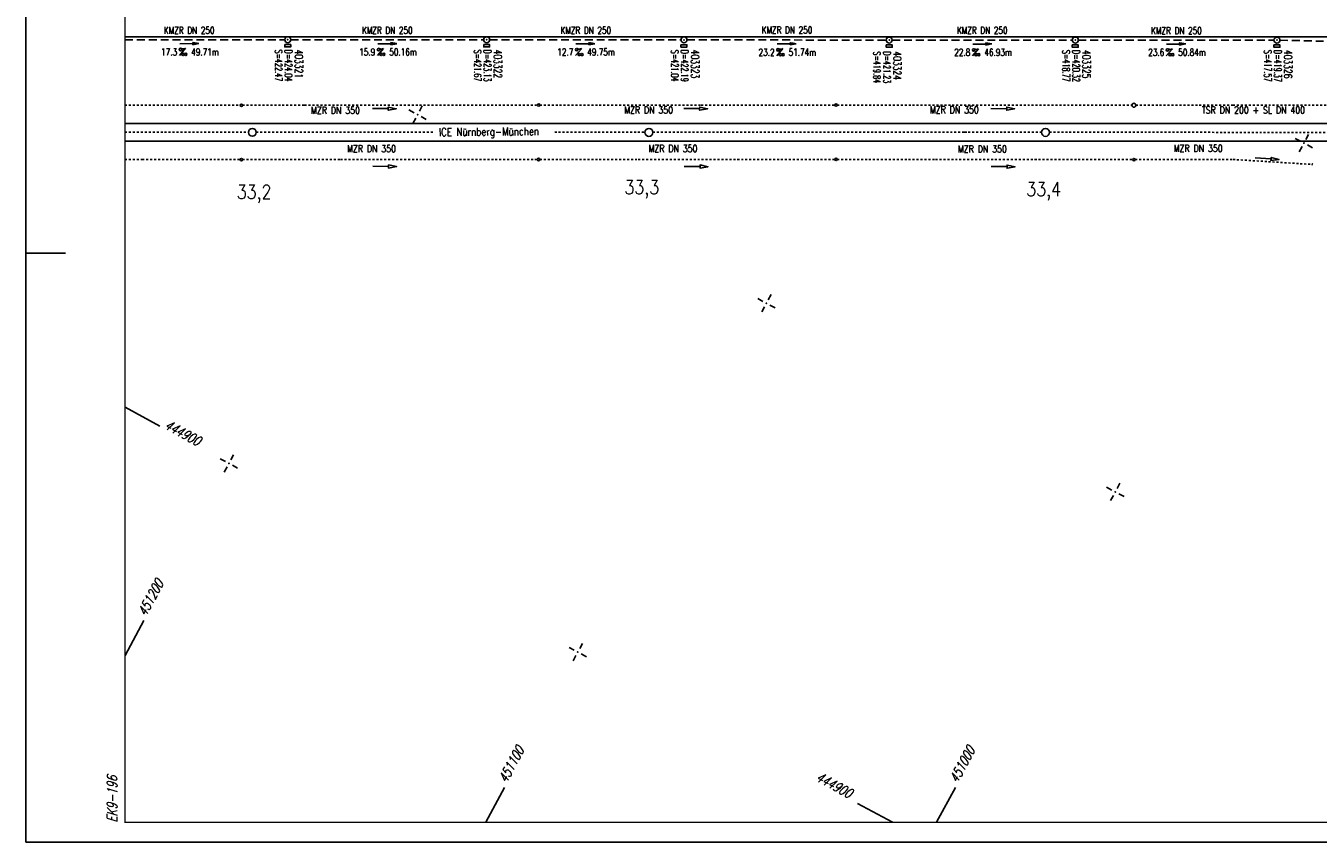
# Model space of a CAD drawing. Extents: x 0 to 1135, y 0 to 420.
# Tile 1 of 50: x 0 to 326, y 0 to 206. Entities that reach past the tile are written whole.
import ezdxf
from ezdxf.enums import TextEntityAlignment as Align

# ---------------------------------------------------------------- set-up
doc = ezdxf.new("R2010")
doc.units = 0
doc.header["$LTSCALE"] = 2
doc.header["$MEASUREMENT"] = 0
for name, pattern in [('ACAD_ISO03W100', [0.5, 0.25, -0.25]), ('ACAD_ISO10W100W', [0.5, 0.25, -0.25]), ('AUSGEZOGEN', [0]), ('GESTRICH-X2', [1.5, 1, -0.5])]:
    doc.linetypes.add(name, pattern=pattern)
doc.layers.get('0').update_dxf_attribs({"linetype": 'AUSGEZOGEN'})
for name, color, linetype in [('Bahnachse', 7, 'CONTINUOUS'), ('FBR', 8, 'CONTINUOUS'), ('Gleisachse', 7, 'CONTINUOUS'), ('KANAL', 7, 'GESTRICH-X2'), ('NETZ', 250, 'CONTINUOUS'), ('PFEIL', 7, 'CONTINUOUS'), ('RAHMEN', 250, 'AUSGEZOGEN'), ('SCHACHTNR', 6, 'CONTINUOUS'), ('SCHRIFT', 7, 'CONTINUOUS'), ('SCHSYMBOL', 7, 'CONTINUOUS'), ('TEXTO', 4, 'CONTINUOUS'), ('TEXTU', 4, 'CONTINUOUS'), ('Tiefenentwässerung', 15, 'CONTINUOUS')]:
    doc.layers.add(name, color=color, linetype=linetype)
doc.styles.add('ROMANS', font='romans.shx', dxfattribs={"width": 0.8})

# ---------------------------------------------------------------- blocks, each defined once
blk = doc.blocks.new('IKR')
at = {"color": 0}
for p, q in [((-2.5, 0), (-1, 0)), ((0, 1), (0, 2.5)), ((1, 0), (2.5, 0)), ((0, -2.5), (0, -1))]:
    blk.add_line(p, q, dxfattribs=at)
blk.add_circle((0, 0), 0.05, dxfattribs=at)
blk.add_point((0, 0), dxfattribs=at)
blk = doc.blocks.new('GST')
at = {"color": 0}
blk.add_circle((0, 0), 0.75, dxfattribs=at)
blk.add_point((0, 0), dxfattribs=at)
blk = doc.blocks.new('17')
blk.add_lwpolyline([(-0.76, -1.22), (0.75, -1.22), (0.75, -1.8), (-0.76, -1.8)], close=True)
blk.add_blockref('GST', (0, 0))
blk = doc.blocks.new('PROM')
blk.add_line((1.57, 1.82), (0.02, 0.02))
for centre, radius in [((0.32, 1.51), 0.317), ((0.94, 0.29), 0.283), ((1.64, 0.29), 0.283)]:
    blk.add_circle(centre, radius)
blk.add_arc((0.99, 2.68), 1.03, 239.1414, 303.3549)
blk = doc.blocks.new('PFEIL2')
at = {"color": 0}
for p, q in [((0.88, 0), (-2.4, -0.01)), ((0.88, -0.27), (0.88, 0.28)), ((0.88, 0.28), (2.43, 0.01)), ((0.91, 0.27), (0.88, 0.26)), ((0.97, 0.26), (0.88, 0.25)), ((1.02, 0.25), (0.88, 0.23)), ((1.07, 0.24), (0.88, 0.21)), ((1.13, 0.23), (0.88, 0.19)), ((1.18, 0.22), (0.88, 0.17)), ((1.24, 0.21), (0.88, 0.15)), ((1.29, 0.21), (0.88, 0.14)), ((1.34, 0.2), (0.88, 0.12)), ((1.4, 0.19), (0.88, 0.1)), ((1.45, 0.18), (0.88, 0.08)), ((1.51, 0.17), (0.88, 0.06)), ((1.56, 0.16), (0.88, 0.04)), ((1.61, 0.15), (0.88, 0.02)), ((1.67, 0.14), (0.88, 0.01)), ((1.72, 0.13), (0.88, -0.01)), ((1.78, 0.12), (0.88, -0.03)), ((1.83, 0.11), (0.88, -0.05)), ((1.88, 0.1), (0.88, -0.07)), ((1.94, 0.09), (0.88, -0.09)), ((2.05, 0.08), (0.88, -0.12)), ((1.99, 0.08), (0.88, -0.11)), ((2.1, 0.07), (0.88, -0.14)), ((2.15, 0.06), (0.88, -0.16)), ((2.21, 0.05), (0.88, -0.18)), ((2.26, 0.04), (0.88, -0.2)), ((2.32, 0.03), (0.88, -0.22)), ((2.37, 0.02), (0.88, -0.23)), ((2.42, 0.01), (0.88, -0.25)), ((2.43, 0.01), (0.88, -0.27))]:
    blk.add_line(p, q, dxfattribs=at)

msp = doc.modelspace()

# ---------------------------------------------------------------- linework, layer by layer
at = {"layer": 'Bahnachse', "linetype": 'ACAD_ISO10W100W'}
for points in [[(25, 179.05), (56.11, 179.04)], [(58.11, 179.04), (103.03, 179.04)], [(70.31, 179.03), (70.4, 179.03)], [(133.35, 179.04), (156.11, 179.04)], [(158.11, 179.04), (237.23, 179.03)], [(236.64, 179.03), (256.11, 179.02)], [(258.11, 179.02), (348.87, 179)]]:
    msp.add_lwpolyline(points, dxfattribs=at)
at = {"layer": 'Bahnachse', "linetype": 'Continuous'}
for centre in [(57.11, 179.01), (157.11, 179), (257.11, 178.99)]:
    msp.add_circle(centre, 1, dxfattribs=at)
at = {"layer": 'FBR'}
for points in [[(73.18, 218.37), (97.01, 218.37), (147.01, 218.37, -0.000013), (159.51, 218.37, 0.000005), (172.01, 218.37, 0.000002), (185.99, 218.37, 0.000002), (197.01, 218.37, 0.000005), (209.51, 218.37, -0.000006), (222.01, 218.37, -0.000002), (236.98, 218.37, -0.000002), (247.01, 218.37), (250.48, 218.37, -0.000002), (263.66, 218.37, -0.000003), (272.01, 218.37, -0.000033), (277.69, 218.37, -0.00001), (297, 218.37, -0.000009), (311.07, 218.36, -0.000011), (322.01, 218.36, -0.00004), (334.51, 218.36, 0.000056), (347.01, 218.35, 0.000011)], [(73.19, 222.37), (97.01, 222.37), (147.01, 222.37, -0.000013), (159.51, 222.37, 0.000005), (172.01, 222.37, 0.000002), (185.99, 222.37, 0.000002), (197.01, 222.37, 0.000005), (209.51, 222.37, -0.000006), (222.01, 222.37, -0.000002), (236.98, 222.37, -0.000003), (247.01, 222.37), (250.48, 222.37, -0.000002), (263.66, 222.37, -0.000002), (272.01, 222.37, -0.000033), (277.69, 222.37, -0.00001), (297.01, 222.37, -0.000009), (311.07, 222.36, -0.000011), (322.01, 222.36, -0.00004), (334.51, 222.36, 0.000056), (347.01, 222.35, 0.000011)], [(355.78, 222.35, -0.00001), (372.01, 222.34, -0.000005), (384.51, 222.34, 0.000013), (397.01, 222.33, 0.000004), (409.51, 222.32, -0.000007), (422.01, 222.32, -0.000002), (434.51, 222.31, 0.000003), (447.01, 222.31)], [(355.78, 218.35, -0.00001), (372, 218.34, -0.000005), (384.5, 218.34, 0.000013), (397, 218.33, 0.000004), (409.5, 218.32, -0.000007), (422, 218.32, -0.000002), (434.5, 218.31, 0.000003), (447, 218.31)]]:
    msp.add_lwpolyline(points, format="xyb", dxfattribs=at)
msp.add_lwpolyline([(25, 203.12), (47.01, 203.12), (97.01, 203.12), (147.01, 203.12), (172.01, 203.12), (197.01, 203.12), (222.01, 203.12), (247.01, 203.12), (250.48, 203.12), (272.01, 203.12), (297, 203.12), (322, 203.11), (347, 203.1), (350.47, 203.1), (372, 203.09), (397, 203.08), (422, 203.07), (447, 203.06), (461.47, 203.05)], dxfattribs=at)
at = {"layer": 'Gleisachse', "linetype": 'Continuous'}
for p, q in [((25, 181.27), (369.31, 181.25)), ((369.31, 176.75), (25, 176.77))]:
    msp.add_line(p, q, dxfattribs=at)
at = {"layer": 'KANAL'}
for p, q in [((25, 202.38), (65.29, 202.36)), ((66.79, 202.37), (115.45, 202.34)), ((116.94, 202.35), (165.21, 202.33)), ((166.71, 202.33), (216.95, 202.27)), ((218.44, 202.28), (263.89, 202.29)), ((265.37, 202.27), (314.71, 202.27)), ((316.24, 202.26), (379.15, 200.75))]:
    msp.add_line(p, q, dxfattribs=at)
at = {"layer": 'NETZ'}
for p, q in [((25.02, 47.08), (29.78, 55.88)), ((115.96, 5.02), (120.72, 13.82)), ((229.65, 5.02), (234.4, 13.82)), ((218.54, 5.02), (209.74, 9.78))]:
    msp.add_line(p, q, dxfattribs=at)
at = {"layer": 'RAHMEN'}
for p, q in [((0, 420), (0, 0)), ((0, 148.5), (10, 148.5)), ((25.02, 109.67), (33.82, 104.91)), ((0, 0), (950, 0))]:
    msp.add_line(p, q, dxfattribs=at)
at = {"layer": 'RAHMEN', "const_width": 0.35}
msp.add_lwpolyline([(25, 5), (1130, 5), (1130, 415), (25, 415), (25, 5)], dxfattribs=at)
at = {"layer": 'Tiefenentwässerung', "linetype": 'ACAD_ISO03W100'}
for p, q in [((25, 185.9), (54.07, 185.9)), ((54.67, 185.9), (70.3, 185.9)), ((70.3, 185.9), (129.01, 185.89)), ((129.6, 185.89), (170.3, 185.89)), ((170.3, 185.89), (204.01, 185.89)), ((204.61, 185.89), (278.89, 185.88)), ((304.39, 172.17), (324.29, 170.92))]:
    msp.add_line(p, q, dxfattribs=at)
for points in [[(279.89, 185.84), (304.38, 185.83), (329.39, 185.87), (354.39, 185.85), (363.89, 185.85)], [(25, 172.16), (29.36, 172.16), (54.07, 172.15)], [(54.67, 172.15), (79.38, 172.18), (104.38, 172.17), (129, 172.16)], [(129.6, 172.16), (154.4, 172.15), (179.41, 172.18), (204, 172.17)], [(204.6, 172.17), (229.37, 172.16), (254.38, 172.15), (279.09, 172.14)], [(279.69, 172.14), (304.39, 172.17)]]:
    msp.add_lwpolyline(points, dxfattribs=at)
at = {"layer": 'Tiefenentwässerung', "linetype": 'Continuous'}
for points in [[(87.38, 185.04), (91.38, 184.99), (91.38, 184.59), (93.38, 184.97), (91.39, 185.39), (91.38, 184.99)], [(165.9, 185.03), (169.9, 184.98), (169.9, 184.58), (171.9, 184.95), (169.91, 185.38), (169.9, 184.98)], [(243.33, 185.01), (247.33, 184.96), (247.32, 184.56), (249.33, 184.94), (247.33, 185.36), (247.33, 184.96)], [(87.48, 170.44), (91.48, 170.39), (91.47, 169.99), (93.48, 170.37), (91.48, 170.79), (91.48, 170.39)], [(165.99, 170.43), (169.99, 170.38), (169.99, 169.98), (171.99, 170.35), (170, 170.78), (169.99, 170.38)], [(243.42, 170.41), (247.42, 170.36), (247.41, 169.96), (249.42, 170.34), (247.42, 170.76), (247.42, 170.36)], [(310, 172.55), (313.99, 172.29), (313.96, 171.89), (315.99, 172.16), (314.02, 172.69), (313.99, 172.29)]]:
    msp.add_lwpolyline(points, dxfattribs=at)
for centre, radius in [((54.37, 185.85), 0.3), ((129.31, 185.87), 0.3), ((204.31, 185.88), 0.3), ((279.39, 185.84), 0.5), ((54.37, 172.15), 0.3), ((129.3, 172.16), 0.3), ((204.3, 172.17), 0.3), ((279.39, 172.14), 0.3)]:
    msp.add_circle(centre, radius, dxfattribs=at)
for start, end in [(88.1708, 179.9965), (179.9965, 261.6845)]:
    msp.add_arc((324.49, 170.92), 0.2, start, end, dxfattribs=at)

# ---------------------------------------------------------------- block references
at = {"layer": 'NETZ', "rotation": 151.5965}
for p in [(98.78, 183.47), (322.27, 176.3), (186.74, 135.9), (51.21, 95.51), (274.7, 88.33), (139.17, 47.94)]:
    msp.add_blockref('IKR', p, dxfattribs=at)
at = {"layer": 'PFEIL'}
for p, rotation in [((41.19, 201.38), 359.9830354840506), ((91.12, 201.36), 359.9825354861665), ((141.08, 201.34), 359.9665354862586), ((191.83, 201.31), 359.9505354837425), ((241.17, 201.28), 359.9941354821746), ((290.05, 201.28), 359.9943354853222)]:
    msp.add_blockref('PFEIL2', p, dxfattribs=dict(at, rotation=rotation))
at = {"layer": 'SCHSYMBOL'}
for p, rotation in [((66.04, 202.37), 3.548496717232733e-05), ((116.2, 202.36), 3.548496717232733e-05), ((165.95, 202.33), 3.548496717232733e-05), ((217.7, 202.28), 3.548496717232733e-05), ((264.63, 202.28), 359.9964354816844), ((315.47, 202.27), 359.9840354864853)]:
    msp.add_blockref('17', p, dxfattribs=dict(at, rotation=rotation))
at = {"layer": 'TEXTU'}
for p, rotation in [((38.69, 198.38), 359.9830354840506), ((88.62, 198.37), 359.9825354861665), ((138.58, 198.34), 359.9665354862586), ((189.32, 198.31), 359.9505354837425), ((238.66, 198.28), 359.9941354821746), ((287.55, 198.28), 359.9943354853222)]:
    msp.add_blockref('PROM', p, dxfattribs=dict(at, rotation=rotation))

# ---------------------------------------------------------------- texts
at = {"layer": 'Bahnachse', "linetype": 'Continuous', "style": 'ROMANS', "oblique": 360, "width": 0.8337}
for s, p in [('33,3', (150.94, 163.42)), ('33,4', (252.27, 162.91)), ('33,2', (53.18, 162.25))]:
    msp.add_text(s, height=3.5, rotation=359.9965, dxfattribs=at).set_placement(p)
at = {"layer": 'NETZ', "style": 'ROMANS', "oblique": 16.6, "width": 0.75}
for s, rotation, p in [('444900', 331.5965, (34.7, 104.44)), ('451200', 61.5965, (30.25, 56.76)), ('451100', 61.5965, (121.19, 14.7)), ('451000', 61.5965, (234.88, 14.7)), ('444900', 331.5965, (198.97, 15.6))]:
    msp.add_text(s, height=2.5, rotation=rotation, dxfattribs=at).set_placement(p)
at = {"layer": 'RAHMEN', "style": 'ROMANS', "oblique": 16.6, "width": 0.75}
msp.add_text('EK9-196', height=2.5, rotation=90, dxfattribs=at).set_placement((23, 5))
at = {"layer": 'SCHACHTNR', "style": 'ROMANS'}
for s, height, rotation, width, p in [('S=422.47', 1.8, 270, 0.6, (62.85, 199.88)), ('D=424.04', 1.8, 270, 0.6, (65.34, 199.88)), ('403321', 2, 270, 0.7, (67.86, 199.87)), ('S=421.67', 1.8, 270, 0.6, (113.01, 199.86)), ('D=423.13', 1.8, 270, 0.6, (115.49, 199.87)), ('403322', 2, 270, 0.7, (118.01, 199.86)), ('S=421.04', 1.8, 270, 0.6, (162.75, 199.82)), ('D=422.19', 1.8, 270, 0.6, (165.24, 199.82)), ('403323', 2, 270, 0.7, (167.76, 199.81)), ('S=419.84', 1.8, 270, 0.6, (213.74, 199.41)), ('D=421.23', 1.8, 270, 0.6, (216.23, 199.42)), ('403324', 2, 270, 0.7, (218.74, 199.4)), ('S=418.77', 1.8, 269.9964, 0.6, (261.43, 199.78)), ('D=420.32', 1.8, 269.9964, 0.6, (263.94, 199.77)), ('403325', 2, 269.9964, 0.7, (266.43, 199.78)), ('S=417.57', 1.8, 269.984, 0.6, (312.27, 199.79)), ('D=419.37', 1.8, 269.984, 0.6, (314.79, 199.78)), ('403326', 2, 269.984, 0.7, (317.27, 199.78))]:
    msp.add_text(s, height=height, rotation=rotation, dxfattribs=dict(at, width=width)).set_placement(p)
at = {"layer": 'SCHRIFT', "style": 'ROMANS', "width": 0.8}
msp.add_text('ICE Nürnberg-München', height=2, rotation=0.5101, dxfattribs=at).set_placement((104.17, 178.07))
at = {"layer": 'TEXTO', "style": 'ROMANS', "width": 0.75}
for rotation, p in [(359.983, (41.19, 203.85)), (359.9825, (91.14, 203.84)), (359.9665, (141.19, 203.83)), (359.9505, (191.92, 203.9)), (359.9941, (241.15, 203.82)), (359.9943, (290.12, 203.75))]:
    msp.add_text('KMZR DN 250', height=1.8, rotation=rotation, dxfattribs=at).set_placement(p, align=Align.CENTER)
at = {"layer": 'TEXTU', "style": 'ROMANS', "width": 0.75}
for s, rotation, p in [('17.3', 359.983, (34.11, 198.37)), ('49.71m', 359.983, (41.69, 198.39)), ('15.9', 359.9825, (84.05, 198.36)), ('50.16m', 359.9825, (91.62, 198.35)), ('12.7', 359.9665, (134, 198.35)), ('49.75m', 359.9665, (141.56, 198.35)), ('23.2', 359.9505, (184.74, 198.3)), ('51.74m', 359.9505, (192.32, 198.32)), ('22.8', 359.9941, (234.09, 198.3)), ('46.93m', 359.9941, (241.68, 198.28)), ('23.6', 359.9943, (283, 198.28)), ('50.84m', 359.9943, (290.56, 198.27))]:
    msp.add_text(s, height=1.8, rotation=rotation, dxfattribs=at).set_placement(p)
at = {"layer": 'Tiefenentwässerung', "linetype": 'Continuous', "style": 'ROMANS', "width": 0.8}
for s, oblique, p in [('MZR DN 350', 0, (71.9, 183.65)), ('MZR DN 350', 0, (150.86, 183.76)), ('MZR DN 350', 360, (227.94, 183.8)), ('TSR DN 200 + SL DN 400', 360, (296.51, 183.72)), ('MZR DN 350', 360, (80.99, 174)), ('MZR DN 350', 360, (157, 174.03)), ('MZR DN 350', 0, (235.02, 173.9)), ('MZR DN 350', 360, (289.43, 174.08))]:
    msp.add_text(s, height=1.8, rotation=359.9965, dxfattribs=dict(at, oblique=oblique)).set_placement(p)

doc.saveas('drawing.dxf')
